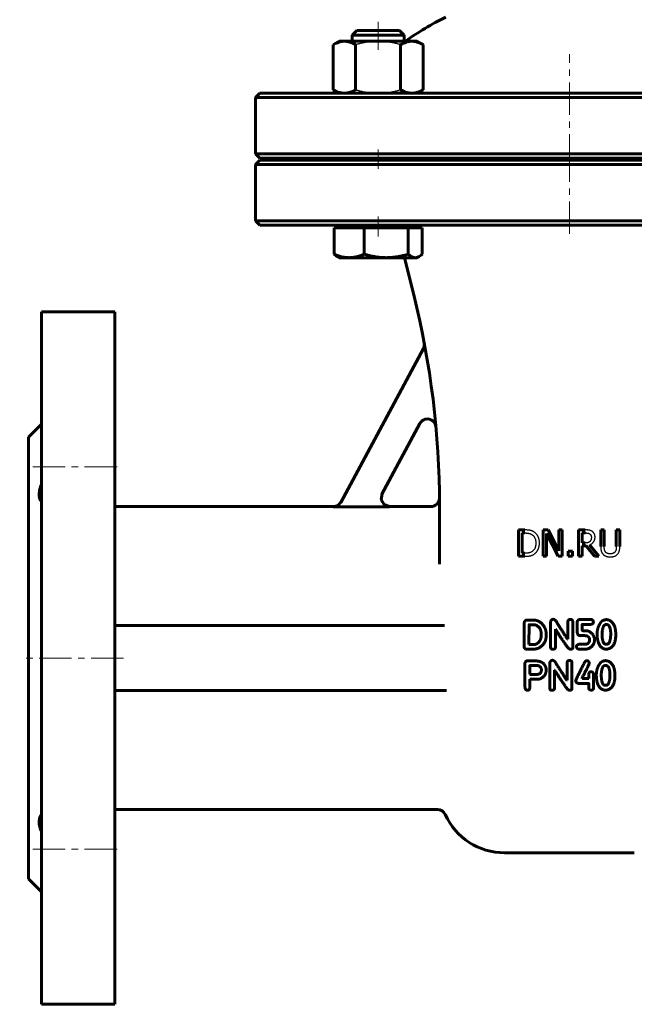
# Model space of a CAD drawing. Header units: millimetres. Extents: x -130 to 130, y -221 to 223.
# Tile 1 of 3: x -127 to 15, y -221 to 6. Entities that reach past the tile are written whole.
import ezdxf

# ---------------------------------------------------------------- set-up
doc = ezdxf.new("R2010")
doc.units = ezdxf.units.MM
for name, pattern in [('K5LT-1', [0]), ('K5LT_AXLED', [12, 7.5, -1.5, 1.5, -1.5]), ('K5LT_BASIC', [0])]:
    doc.linetypes.add(name, pattern=pattern)
doc.layers.add('Системный слой (1)', color=7, linetype='Continuous', true_color=0x6c6c6c)

# ---------------------------------------------------------------- blocks, each defined once
blk = doc.blocks.new('U0')
at = {"layer": 'Системный слой (1)', "color": 143, "linetype": 'K5LT_BASIC', "lineweight": 60, "true_color": 0x33acca}
for start, end in [(54.3486, 64.4836), (116.0652, 125.6514)]:
    blk.add_arc((0, -51.57), 65, start, end, dxfattribs=at)
blk = doc.blocks.new('U1')
at = {"layer": 'Системный слой (1)', "color": 143, "linetype": 'K5LT_BASIC', "lineweight": 60, "true_color": 0x33acca}
for p, q in [((0, -26.25), (-71.5, -26.25)), ((71.5, -26.25), (0, -26.25))]:
    blk.add_line(p, q, dxfattribs=at)
blk = doc.blocks.new('U5')
at = {"layer": 'Системный слой (1)', "color": 143, "linetype": 'K5LT_BASIC', "lineweight": 60, "true_color": 0x33acca}
for p, q in [((-71.5, -25.75), (0, -25.75)), ((0, -25.75), (71.5, -25.75))]:
    blk.add_line(p, q, dxfattribs=at)
blk = doc.blocks.new('U7')
at = {"layer": 'Системный слой (1)', "color": 143, "linetype": 'K5LT_BASIC', "lineweight": 60, "true_color": 0x33acca}
for p, q in [((-43.28, -103.3), (-43.48, -104.64)), ((-43.48, -104.64), (-42.79, -105.79)), ((-42.79, -105.79), (-41.52, -106.25))]:
    blk.add_line(p, q, dxfattribs=at)
blk = doc.blocks.new('U11')
at = {"layer": 'Системный слой (1)', "color": 143, "linetype": 'K5LT_BASIC', "lineweight": 60, "true_color": 0x33acca}
for p, q in [((-54.55, -106.25), (-105, -106.25)), ((-32, -106.25), (-41.52, -106.25))]:
    blk.add_line(p, q, dxfattribs=at)
blk = doc.blocks.new('U14')
at = {"layer": 'Системный слой (1)', "color": 143, "linetype": 'K5LT_BASIC', "lineweight": 60, "true_color": 0x33acca}
for p, q in [((-45.72, 3.75), (-49.12, 3.75)), ((-39.27, 3.75), (-45.72, 3.75))]:
    blk.add_line(p, q, dxfattribs=at)
blk = doc.blocks.new('U17')
at = {"layer": 'Системный слой (1)', "color": 143, "linetype": 'K5LT_BASIC', "lineweight": 60, "true_color": 0x33acca}
for p, q in [((-35.64, -48.75), (-35.34, -48.72)), ((-35.34, -48.72), (-35.03, -48.63)), ((-35.03, -48.63), (-34.73, -48.48)), ((-34.73, -48.48), (-34.5, -48.34)), ((-34.5, -48.34), (-34.27, -48.16)), ((-34.27, -48.16), (-34.03, -47.95))]:
    blk.add_line(p, q, dxfattribs=at)

msp = doc.modelspace()

# ---------------------------------------------------------------- linework, layer by layer
at = {"layer": 'Системный слой (1)', "color": 30, "linetype": 'K5LT_AXLED', "lineweight": 18, "true_color": 0xff8000}
for p, q in [((-44.19, -0.75), (-44.19, 5.75)), ((0, -27.75), (0, -1.75)), ((-44.19, -28.25), (-44.19, -23.75)), ((0, -43.25), (0, -24.25)), ((-44.19, -43.85), (-44.19, -39.25)), ((-124, -97.06), (-103, -97.06)), ((-103, -141.25), (-127, -141.25)), ((-124, -185.44), (-103, -185.44))]:
    msp.add_line(p, q, dxfattribs=at)
at = {"layer": 'Системный слой (1)', "color": 143, "linetype": 'K5LT_BASIC', "lineweight": 60, "true_color": 0x33acca}
for p, q in [((-49.12, 3.75), (-50.19, 2.68)), ((-50.19, 2.68), (-46.05, 2.68)), ((-50.19, 1.25), (-50.19, 2.68)), ((-46.05, 2.68), (-38.19, 2.68)), ((-39.27, 3.75), (-38.19, 2.68)), ((-38.19, 1.25), (-38.19, 2.68)), ((-53.19, 1.25), (-54.59, 0.45)), ((-54.59, 0.45), (-54.59, -9.95)), ((-53.19, 1.25), (-51.99, 1.25)), ((-51.99, 1.25), (-44.19, 1.25)), ((-49.39, 0.45), (-49.39, -9.95)), ((-44.19, 1.25), (-36.4, 1.25)), ((-39, 0.45), (-39, -9.95)), ((-36.4, 1.25), (-35.19, 1.25)), ((-35.19, 1.25), (-33.8, 0.45)), ((-33.8, 0.45), (-33.8, -9.95)), ((-71.5, -10.75), (-72.5, -11.75)), ((-50.56, -10.75), (-71.5, -10.75)), ((-53.19, -10.75), (-54.59, -9.95)), ((0, -10.75), (-50.56, -10.75)), ((-35.19, -10.75), (-33.8, -9.95)), ((50.56, -10.75), (0, -10.75)), ((-72.5, -11.75), (0, -11.75)), ((-72.5, -24.75), (-72.5, -11.75)), ((0, -11.75), (72.5, -11.75)), ((0, -24.75), (-72.5, -24.75)), ((-71.5, -25.75), (-72.5, -24.75)), ((72.5, -24.75), (0, -24.75)), ((-71.5, -26.25), (-72.5, -27.25)), ((-72.5, -27.25), (0, -27.25)), ((-72.5, -40.25), (-72.5, -27.25)), ((-50.19, -26.25), (-50.19, -25.75)), ((-38.19, -26.25), (-38.19, -25.75)), ((0, -27.25), (72.5, -27.25)), ((-71.5, -41.25), (-72.5, -40.25)), ((0, -40.25), (-72.5, -40.25)), ((72.5, -40.25), (0, -40.25)), ((-71.5, -41.25), (-50.56, -41.25)), ((-54.36, -41.85), (-50.89, -41.85)), ((-54.36, -41.85), (-54.36, -47.95)), ((-53.19, -41.85), (-53.19, -41.25)), ((-50.89, -41.85), (-47.41, -41.85)), ((-50.56, -41.25), (0, -41.25)), ((-47.41, -41.85), (-47.41, -47.95)), ((-47.41, -41.85), (-42.33, -41.85)), ((-42.33, -41.85), (-37.25, -41.85)), ((-37.25, -41.85), (-37.25, -47.95)), ((-37.25, -41.85), (-35.64, -41.85)), ((-35.64, -41.85), (-34.03, -41.85)), ((-35.19, -41.85), (-35.19, -41.25)), ((-34.03, -41.85), (-34.03, -47.95)), ((0, -41.25), (50.56, -41.25)), ((-53.19, -48.75), (-53.66, -48.48)), ((-50.89, -48.75), (-53.19, -48.75)), ((-42.33, -48.75), (-50.89, -48.75)), ((-35.64, -48.75), (-42.33, -48.75)), ((-35.97, -57.36), (-38.12, -48.75)), ((-35.19, -48.75), (-35.64, -48.75)), ((-35.19, -48.75), (-34.73, -48.48)), ((-122, -61.25), (-105, -61.25)), ((-122, -61.25), (-122, -221.25)), ((-105, -61.25), (-105, -221.25)), ((-52.83, -105.28), (-33.74, -69.73)), ((-125, -90.25), (-122, -87.25)), ((-34.57, -87.07), (-43.33, -103.39)), ((-125, -90.25), (-125, -192.25)), ((-54.6, -106.34), (-41.57, -106.34)), ((-30, -119.59), (-30, -105.87)), ((-11.72, -111.65), (-11.72, -117.75)), ((-10.33, -111.65), (-11.72, -111.65)), ((-10.91, -117.05), (-10.91, -112.35)), ((-10.91, -112.35), (-10.29, -112.35)), ((-6.03, -111.65), (-6.03, -117.75)), ((-4.88, -111.65), (-6.03, -111.65)), ((-5.28, -112.49), (-2.58, -117.75)), ((-5.28, -117.75), (-5.28, -112.49)), ((-2.43, -116.48), (-4.88, -111.65)), ((-2.43, -111.65), (-2.43, -116.48)), ((-1.67, -111.65), (-2.43, -111.65)), ((-1.67, -117.75), (-1.67, -111.65)), ((3.68, -111.65), (2.11, -111.65)), ((2.11, -111.65), (2.11, -117.75)), ((2.92, -112.35), (3.72, -112.35)), ((2.92, -114.64), (2.92, -112.35)), ((7.24, -111.65), (7.24, -115.45)), ((8.05, -111.65), (7.24, -111.65)), ((8.05, -115.45), (8.05, -111.65)), ((11.65, -111.65), (10.84, -111.65)), ((10.84, -111.65), (10.84, -115.47)), ((11.65, -115.45), (11.65, -111.65)), ((3.63, -114.64), (2.92, -114.64)), ((2.92, -115.32), (3.85, -115.32)), ((2.92, -117.75), (2.92, -115.32)), ((3.85, -115.32), (5.78, -117.75)), ((6.83, -117.75), (4.66, -115.09)), ((-11.72, -117.75), (-10.32, -117.75)), ((-10.29, -117.05), (-10.91, -117.05)), ((-6.03, -117.75), (-5.28, -117.75)), ((-2.58, -117.75), (-1.67, -117.75)), ((-0.27, -116.58), (-0.27, -117.75)), ((0.7, -116.58), (-0.27, -116.58)), ((-0.27, -117.75), (0.7, -117.75)), ((0.7, -117.75), (0.7, -116.58)), ((2.11, -117.75), (2.92, -117.75)), ((5.78, -117.75), (6.83, -117.75)), ((-28.83, -133.75), (-105, -133.75)), ((-10.44, -133.13), (-10.44, -138.65)), ((-9.75, -132.5), (-9.92, -132.51)), ((-8.16, -132.5), (-9.75, -132.5)), ((-9.33, -133.61), (-9.34, -138.12)), ((-8.24, -133.56), (-9.27, -133.56)), ((-4.35, -132.96), (-4.35, -138.73)), ((-0.37, -132.98), (-0.37, -136.91)), ((0.78, -138.89), (0.78, -132.96)), ((1.82, -133.03), (1.82, -135.18)), ((4.88, -132.33), (2.47, -132.36)), ((2.95, -134.72), (2.95, -133.54)), ((3, -133.49), (4.83, -133.49)), ((-6.51, -135.95), (-6.51, -135.63)), ((-3.23, -134.6), (-3.18, -134.6)), ((-3.23, -138.73), (-3.23, -134.6)), ((3.86, -134.93), (3.14, -134.93)), ((7.57, -135.37), (7.54, -135.91)), ((10.72, -135.78), (10.72, -135.76)), ((-9.34, -138.12), (-9.29, -138.15)), ((-9.29, -138.15), (-8.24, -138.15)), ((-0.37, -136.91), (-0.42, -136.91)), ((3.7, -138.08), (2.2, -138.08)), ((4.67, -136.89), (4.67, -137.27)), ((5.79, -137.16), (5.79, -136.92)), ((8.47, -138.08), (8.7, -138.08)), ((-9.83, -139.21), (-8.37, -139.21)), ((0.17, -139.2), (0.35, -139.2)), ((2.28, -139.21), (3.75, -139.21)), ((-10.29, -142.52), (-10.27, -147.7)), ((-8.25, -141.9), (-9.69, -141.9)), ((-7.19, -143), (-9.1, -143)), ((-4.53, -142.43), (-4.53, -148.21)), ((-0.55, -142.46), (-0.55, -146.39)), ((0.59, -148.37), (0.59, -142.43)), ((-9.13, -144.99), (-9.07, -145.04)), ((-9.07, -145.04), (-7.62, -145.04)), ((-3.42, -144.08), (-3.37, -144.08)), ((-3.42, -148.21), (-3.42, -144.08)), ((4.46, -145.23), (4.46, -146.01)), ((5.58, -148.17), (5.58, -144.95)), ((7.38, -144.84), (7.36, -145.38)), ((10.53, -145.25), (10.53, -145.23)), ((-9.13, -148.04), (-9.13, -146.13)), ((-9.13, -146.13), (-6.9, -146.13)), ((-0.55, -146.39), (-0.6, -146.39)), ((2.18, -147.12), (4.41, -147.12)), ((2.93, -146.01), (2.93, -145.9)), ((4.46, -146.01), (2.93, -146.01)), ((4.46, -147.18), (4.46, -148.2)), ((8.28, -147.55), (8.52, -147.55)), ((-28.36, -148.75), (-105, -148.75)), ((-0.02, -148.68), (0.17, -148.68)), ((-30.49, -176.25), (-105, -176.25)), ((-15, -186.25), (15, -186.25)), ((-125, -192.25), (-122, -195.25)), ((-122, -221.25), (-105, -221.25))]:
    msp.add_line(p, q, dxfattribs=at)
for centre, radius, start, end in [((-230, -105.87), 200, 0, 14.0362), ((-35.5, -68.78), 2, 331.7693, 10.7966), ((-32.81, -88.02), 2, 5.1726, 151.7693), ((-32, -104.25), 2, 270, 355.7768), ((-30.49, -178.25), 2, 24.3157, 90), ((-15, -171.25), 15, 204.3157, 270)]:
    msp.add_arc(centre, radius, start, end, dxfattribs=at)
for points, knots in [([(-51.99, 1.25), (-52.1, 1.25), (-52.32, 1.24), (-52.66, 1.2), (-52.98, 1.13), (-53.29, 1.04), (-53.65, 0.91), (-54.08, 0.72), (-54.42, 0.54), (-54.59, 0.45)], [0, 0, 0, 0, 1.413858, 2.745248, 4.003674, 5.206773, 6.389289, 8.162955, 10, 10, 10, 10]), ([(-49.39, 0.45), (-49.61, 0.58), (-49.99, 0.77), (-50.5, 0.98), (-50.93, 1.12), (-51.33, 1.2), (-51.68, 1.24), (-51.9, 1.25), (-51.99, 1.25)], [0, 0, 0, 0, 2.090274, 3.696535, 5.221998, 6.6506, 8.010791, 9, 9, 9, 9]), ([(-36.4, 1.25), (-36.51, 1.25), (-36.74, 1.24), (-37.07, 1.2), (-37.39, 1.13), (-37.7, 1.04), (-38.07, 0.91), (-38.49, 0.72), (-38.83, 0.54), (-39, 0.45)], [0, 0, 0, 0, 1.413858, 2.745248, 4.003674, 5.206773, 6.389289, 8.162955, 10, 10, 10, 10]), ([(-33.8, 0.45), (-34.03, 0.58), (-34.4, 0.77), (-34.91, 0.98), (-35.34, 1.12), (-35.74, 1.2), (-36.09, 1.24), (-36.31, 1.25), (-36.4, 1.25)], [0, 0, 0, 0, 2.090274, 3.696535, 5.221998, 6.6506, 8.010791, 9, 9, 9, 9]), ([(-54.59, -9.95), (-54.36, -10.08), (-53.98, -10.27), (-53.47, -10.48), (-53.04, -10.62), (-52.64, -10.7), (-52.3, -10.74), (-52.08, -10.75), (-51.99, -10.75)], [0, 0, 0, 0, 2.090274, 3.696535, 5.221998, 6.6506, 8.010791, 9, 9, 9, 9]), ([(-51.99, -10.75), (-51.88, -10.75), (-51.65, -10.74), (-51.32, -10.7), (-51, -10.63), (-50.69, -10.54), (-50.32, -10.41), (-49.89, -10.22), (-49.56, -10.04), (-49.39, -9.95)], [0, 0, 0, 0, 1.413858, 2.745248, 4.003674, 5.206773, 6.389289, 8.162955, 10, 10, 10, 10]), ([(-39, -9.95), (-38.77, -10.08), (-38.4, -10.27), (-37.89, -10.48), (-37.46, -10.62), (-37.06, -10.7), (-36.71, -10.74), (-36.49, -10.75), (-36.4, -10.75)], [0, 0, 0, 0, 2.090274, 3.696535, 5.221998, 6.6506, 8.010791, 9, 9, 9, 9]), ([(-36.4, -10.75), (-36.29, -10.75), (-36.06, -10.74), (-35.73, -10.7), (-35.41, -10.63), (-35.1, -10.54), (-34.73, -10.41), (-34.31, -10.22), (-33.97, -10.04), (-33.8, -9.95)], [0, 0, 0, 0, 1.413858, 2.745248, 4.003674, 5.206773, 6.389289, 8.162955, 10, 10, 10, 10]), ([(-54.36, -47.95), (-54.06, -48.08), (-53.56, -48.27), (-52.87, -48.48), (-52.3, -48.62), (-51.77, -48.7), (-51.3, -48.74), (-51.01, -48.75), (-50.89, -48.75)], [0, 0, 0, 0, 2.090274, 3.696535, 5.221998, 6.6506, 8.010791, 9, 9, 9, 9]), ([(-53.66, -48.48), (-53.77, -48.42), (-53.99, -48.27), (-54.23, -48.06), (-54.36, -47.95)], [0, 0, 0, 0, 2.43702, 5, 5, 5, 5]), ([(-50.89, -48.75), (-50.74, -48.75), (-50.44, -48.74), (-50, -48.7), (-49.57, -48.63), (-49.15, -48.54), (-48.66, -48.41), (-48.09, -48.22), (-47.64, -48.05), (-47.41, -47.95)], [0, 0, 0, 0, 1.413858, 2.745248, 4.003674, 5.206773, 6.389289, 8.162955, 10, 10, 10, 10]), ([(-47.41, -47.95), (-46.98, -48.08), (-46.23, -48.27), (-45.24, -48.48), (-44.4, -48.62), (-43.61, -48.7), (-42.93, -48.74), (-42.51, -48.75), (-42.33, -48.75)], [0, 0, 0, 0, 2.090274, 3.696535, 5.221998, 6.6506, 8.010791, 9, 9, 9, 9]), ([(-42.33, -48.75), (-42.11, -48.75), (-41.67, -48.74), (-41.03, -48.7), (-40.4, -48.63), (-39.79, -48.54), (-39.07, -48.41), (-38.23, -48.22), (-37.58, -48.05), (-37.25, -47.95)], [0, 0, 0, 0, 1.413858, 2.745248, 4.003674, 5.206773, 6.389289, 8.162955, 10, 10, 10, 10]), ([(-37.25, -47.95), (-37.11, -48.08), (-36.87, -48.27), (-36.56, -48.48), (-36.29, -48.62), (-36.04, -48.7), (-35.83, -48.74), (-35.69, -48.75), (-35.64, -48.75)], [0, 0, 0, 0, 2.090274, 3.696535, 5.221998, 6.6506, 8.010791, 9, 9, 9, 9]), ([(-122, -101.17), (-122.07, -101.36), (-122.2, -101.71), (-122.34, -102.2), (-122.43, -102.63), (-122.49, -103.05), (-122.51, -103.48), (-122.48, -103.91), (-122.39, -104.32), (-122.24, -104.71), (-122.09, -104.95), (-122, -105.06)], [0, 0, 0, 0, 1.408769, 2.687128, 3.771239, 4.803889, 6.146699, 7.521188, 8.825563, 10.356188, 12, 12, 12, 12]), ([(-54.55, -106.25), (-54.19, -106.25), (-53.47, -106.05), (-52.96, -105.51), (-52.79, -105.2), (-52.79, -105.2), (-52.79, -105.2)], [0, 0, 0, 0, 0.49999, 0.999979, 0.999979, 1, 1, 1, 1]), ([(-122, -177.44), (-122.09, -177.55), (-122.21, -177.75), (-122.35, -178.07), (-122.43, -178.37), (-122.49, -178.72), (-122.51, -179.13), (-122.48, -179.6), (-122.38, -180.16), (-122.22, -180.74), (-122.07, -181.16), (-122, -181.33)], [0, 0, 0, 0, 1.61205, 2.687128, 3.771239, 4.803889, 6.146699, 7.521188, 8.825563, 10.719233, 12, 12, 12, 12])]:
    msp.add_open_spline(points, degree=3, knots=knots, dxfattribs=at)
at = {"layer": 'Системный слой (1)', "color": 7, "linetype": 'K5LT-1'}
for points, knots in [([(-44.19, 1.25), (-44.28, 1.25), (-44.44, 1.25), (-44.69, 1.24), (-44.93, 1.23), (-45.26, 1.22), (-45.67, 1.18), (-46.14, 1.13), (-46.6, 1.07), (-46.96, 1.01), (-47.26, 0.96), (-47.49, 0.91), (-47.71, 0.87), (-47.98, 0.81), (-48.29, 0.74), (-48.65, 0.65), (-49.02, 0.55), (-49.26, 0.48), (-49.39, 0.45)], [0.5271387, 0.5271387, 0.5271387, 0.5271387, 0.5531458, 0.5791529, 0.6051599, 0.631167, 0.6831811, 0.7351952, 0.7805193, 0.8258433, 0.8485053, 0.8711674, 0.8938294, 0.9164914, 0.9509379, 0.9853845, 1.019831, 1.0542775, 1.0542775, 1.0542775, 1.0542775]), ([(-39, 0.45), (-39.08, 0.47), (-39.24, 0.51), (-39.48, 0.58), (-39.71, 0.64), (-40.02, 0.72), (-40.4, 0.81), (-40.78, 0.89), (-41.08, 0.95), (-41.31, 0.99), (-41.54, 1.03), (-41.99, 1.1), (-42.49, 1.16), (-43.04, 1.21), (-43.55, 1.24), (-43.94, 1.25), (-44.19, 1.25)], [0, 0, 0, 0, 0.0222295, 0.0444591, 0.0666886, 0.0889181, 0.1333772, 0.1778363, 0.2011328, 0.2244293, 0.2477258, 0.2710223, 0.3642084, 0.404941, 0.4456736, 0.5271387, 0.5271387, 0.5271387, 0.5271387]), ([(-49.39, -9.95), (-49.31, -9.97), (-49.15, -10.01), (-48.91, -10.08), (-48.67, -10.14), (-48.36, -10.22), (-47.98, -10.31), (-47.61, -10.39), (-47.31, -10.45), (-47.08, -10.49), (-46.85, -10.53), (-46.4, -10.6), (-45.9, -10.66), (-45.35, -10.71), (-44.84, -10.74), (-44.45, -10.75), (-44.19, -10.75)], [0, 0, 0, 0, 0.0222295, 0.0444591, 0.0666886, 0.0889181, 0.1333772, 0.1778363, 0.2011328, 0.2244293, 0.2477258, 0.2710223, 0.3642084, 0.404941, 0.4456736, 0.5271387, 0.5271387, 0.5271387, 0.5271387]), ([(-44.19, -10.75), (-44.11, -10.75), (-43.95, -10.75), (-43.7, -10.74), (-43.46, -10.73), (-43.13, -10.72), (-42.72, -10.68), (-42.25, -10.63), (-41.79, -10.57), (-41.42, -10.51), (-41.13, -10.46), (-40.9, -10.41), (-40.68, -10.37), (-40.41, -10.31), (-40.1, -10.24), (-39.74, -10.15), (-39.37, -10.05), (-39.12, -9.98), (-39, -9.95)], [0.5271387, 0.5271387, 0.5271387, 0.5271387, 0.5531458, 0.5791529, 0.6051599, 0.631167, 0.6831811, 0.7351952, 0.7805193, 0.8258433, 0.8485053, 0.8711674, 0.8938294, 0.9164914, 0.9509379, 0.9853845, 1.019831, 1.0542775, 1.0542775, 1.0542775, 1.0542775]), ([(-41.57, -106.34), (-41.65, -106.34), (-41.79, -106.33), (-42.01, -106.29), (-42.19, -106.24), (-42.33, -106.19), (-42.41, -106.15), (-42.52, -106.1), (-42.66, -106.02), (-42.8, -105.92), (-42.87, -105.86), (-42.9, -105.83), (-42.94, -105.8), (-42.99, -105.75), (-43.08, -105.65), (-43.2, -105.51), (-43.31, -105.33), (-43.38, -105.19), (-43.41, -105.11), (-43.43, -105.05), (-43.44, -105.03), (-43.46, -104.98), (-43.48, -104.92), (-43.52, -104.79), (-43.55, -104.61), (-43.56, -104.44), (-43.56, -104.31), (-43.56, -104.22), (-43.55, -104.06), (-43.51, -103.86), (-43.45, -103.66), (-43.39, -103.5), (-43.35, -103.43), (-43.33, -103.39)], [0, 0, 0, 0, 0.0224537, 0.0449075, 0.0673612, 0.078568, 0.0897749, 0.0921139, 0.1156202, 0.1399616, 0.1424321, 0.1449427, 0.1495596, 0.1587934, 0.1654319, 0.1903196, 0.2152073, 0.2271693, 0.2391314, 0.2415649, 0.2439696, 0.2479649, 0.2559554, 0.2640218, 0.2880692, 0.3121167, 0.314446, 0.3263957, 0.3383455, 0.3632977, 0.38825, 0.4011544, 0.4140588, 0.4140588, 0.4140588, 0.4140588]), ([(-52.83, -105.28), (-52.87, -105.35), (-52.94, -105.47), (-53.04, -105.6), (-53.15, -105.73), (-53.23, -105.8), (-53.33, -105.89), (-53.4, -105.94), (-53.48, -106), (-53.53, -106.03), (-53.58, -106.06), (-53.64, -106.09), (-53.72, -106.14), (-53.81, -106.18), (-53.91, -106.22), (-54.02, -106.25), (-54.13, -106.28), (-54.24, -106.31), (-54.4, -106.33), (-54.52, -106.34), (-54.6, -106.34)], [0, 0, 0, 0, 0.022516, 0.0450321, 0.0479173, 0.0733185, 0.0758745, 0.0885202, 0.1011659, 0.1036446, 0.1082878, 0.1175741, 0.1237885, 0.1352393, 0.1466902, 0.158141, 0.1695918, 0.1810427, 0.1924935, 0.2169426, 0.2169426, 0.2169426, 0.2169426]), ([(-8.15, -112.13), (-8.17, -112.12), (-8.2, -112.1), (-8.28, -112.05), (-8.38, -112), (-8.48, -111.95), (-8.56, -111.92), (-8.63, -111.89), (-8.7, -111.86), (-8.77, -111.84), (-8.84, -111.82), (-8.91, -111.8), (-8.97, -111.78), (-9.03, -111.77), (-9.09, -111.75), (-9.15, -111.74), (-9.2, -111.73), (-9.27, -111.72), (-9.39, -111.7), (-9.57, -111.68), (-9.76, -111.66), (-9.93, -111.66), (-10.06, -111.65), (-10.19, -111.65), (-10.29, -111.65), (-10.33, -111.65)], [-0.7117352, -0.7117352, -0.7117352, -0.7117352, -0.684263, -0.6567907, -0.6018462, -0.5469017, -0.5194294, -0.4919572, -0.4644849, -0.4370127, -0.4095404, -0.3820682, -0.3612712, -0.3404742, -0.3196773, -0.2988803, -0.282961, -0.2670417, -0.2352032, -0.1764024, -0.1176016, -0.0882012, -0.0588008, -0.0294004, 0, 0, 0, 0]), ([(-10.29, -112.35), (-10.26, -112.35), (-10.2, -112.35), (-10.11, -112.35), (-10.02, -112.36), (-9.93, -112.36), (-9.85, -112.37), (-9.78, -112.37), (-9.71, -112.38), (-9.64, -112.39), (-9.58, -112.4), (-9.52, -112.41), (-9.47, -112.42), (-9.42, -112.43), (-9.39, -112.43), (-9.36, -112.44), (-9.32, -112.45), (-9.28, -112.46), (-9.23, -112.48), (-9.18, -112.49), (-9.12, -112.51), (-9.06, -112.53), (-8.94, -112.58), (-8.82, -112.64), (-8.71, -112.7), (-8.68, -112.72)], [-0.1221363, -0.1221363, -0.1221363, -0.1221363, -0.1167227, -0.1113091, -0.1058954, -0.1004818, -0.0956723, -0.0908628, -0.0860534, -0.0812439, -0.0769512, -0.0726586, -0.068366, -0.0640733, -0.0621464, -0.0602195, -0.0563657, -0.0525119, -0.0486581, -0.0448044, -0.0409506, -0.033243, -0.028591, -0.0085238, 0, 0, 0, 0]), ([(-8.68, -112.72), (-8.65, -112.74), (-8.59, -112.78), (-8.52, -112.83), (-8.42, -112.91), (-8.31, -113.01), (-8.17, -113.18), (-8.05, -113.37), (-7.95, -113.58), (-7.89, -113.74), (-7.84, -113.91), (-7.8, -114.1), (-7.78, -114.32), (-7.77, -114.46), (-7.76, -114.54), (-7.76, -114.62), (-7.76, -114.67), (-7.76, -114.69)], [-0.2287227, -0.2287227, -0.2287227, -0.2287227, -0.2162683, -0.2038139, -0.2012236, -0.1771758, -0.1531352, -0.1290946, -0.1042272, -0.0811987, -0.0766793, -0.0511477, -0.0256161, -0.0192121, -0.0128081, -0.006404, 0, 0, 0, 0]), ([(-6.91, -114.7), (-6.91, -114.66), (-6.91, -114.58), (-6.92, -114.45), (-6.93, -114.33), (-6.94, -114.18), (-6.97, -114), (-7.01, -113.8), (-7.06, -113.61), (-7.12, -113.44), (-7.18, -113.29), (-7.24, -113.15), (-7.31, -113.02), (-7.37, -112.93), (-7.46, -112.79), (-7.6, -112.61), (-7.83, -112.37), (-8.02, -112.22), (-8.13, -112.15), (-8.15, -112.13)], [-0.2365722, -0.2365722, -0.2365722, -0.2365722, -0.2281293, -0.2196863, -0.2112434, -0.2028004, -0.1870988, -0.1713971, -0.1566128, -0.1418285, -0.1294659, -0.1171032, -0.104754, -0.0924047, -0.0897364, -0.0623696, -0.0340199, -0.0060646, 0, 0, 0, 0]), ([(5.23, -111.97), (5.2, -111.95), (5.13, -111.91), (5.05, -111.87), (4.98, -111.83), (4.92, -111.81), (4.85, -111.78), (4.8, -111.76), (4.75, -111.75), (4.68, -111.73), (4.63, -111.72), (4.59, -111.71), (4.58, -111.71), (4.56, -111.71), (4.52, -111.7), (4.46, -111.69), (4.36, -111.68), (4.24, -111.67), (4.12, -111.66), (4.03, -111.66), (3.96, -111.65), (3.89, -111.65), (3.82, -111.65), (3.76, -111.65), (3.72, -111.65), (3.69, -111.65), (3.68, -111.65)], [-0.1611551, -0.1611551, -0.1611551, -0.1611551, -0.1493345, -0.137514, -0.1350514, -0.1240045, -0.118481, -0.1129576, -0.1076681, -0.1023787, -0.0917998, -0.0912664, -0.0901997, -0.0880662, -0.0855945, -0.0788559, -0.0705057, -0.0554168, -0.0418661, -0.0350908, -0.0283154, -0.0212366, -0.0141577, -0.0070789, -0.0035394, 0, 0, 0, 0]), ([(3.72, -112.35), (3.75, -112.35), (3.79, -112.35), (3.85, -112.35), (3.9, -112.35), (3.96, -112.36), (4.01, -112.36), (4.06, -112.36), (4.1, -112.37), (4.14, -112.37), (4.18, -112.38), (4.23, -112.39), (4.29, -112.4), (4.35, -112.41), (4.41, -112.43), (4.46, -112.44), (4.51, -112.46), (4.57, -112.49), (4.63, -112.52), (4.68, -112.55), (4.69, -112.56)], [-0.1053506, -0.1053506, -0.1053506, -0.1053506, -0.1004315, -0.0955124, -0.0905933, -0.0856742, -0.0813132, -0.0769521, -0.0725911, -0.06823, -0.0643479, -0.0604657, -0.0527015, -0.045754, -0.0388066, -0.0318592, -0.0249117, -0.0223951, -0.0059836, 0, 0, 0, 0]), ([(4.66, -115.09), (4.68, -115.09), (4.73, -115.07), (4.8, -115.04), (4.86, -115.01), (4.95, -114.97), (5.04, -114.91), (5.19, -114.82), (5.32, -114.71), (5.44, -114.6), (5.54, -114.48), (5.63, -114.36), (5.7, -114.24), (5.77, -114.12), (5.83, -113.96), (5.87, -113.81), (5.89, -113.69), (5.91, -113.6), (5.92, -113.49), (5.92, -113.41), (5.92, -113.35), (5.92, -113.32), (5.92, -113.3)], [-0.1481102, -0.1481102, -0.1481102, -0.1481102, -0.1436318, -0.1391533, -0.1346749, -0.1301964, -0.1219035, -0.1136107, -0.0970249, -0.0891385, -0.0812521, -0.0661304, -0.0595246, -0.0529188, -0.0397073, -0.0261796, -0.0242884, -0.0171883, -0.0100882, -0.0050441, -0.002522, 0, 0, 0, 0]), ([(4.69, -112.56), (4.71, -112.57), (4.74, -112.59), (4.77, -112.62), (4.82, -112.66), (4.87, -112.71), (4.93, -112.79), (4.97, -112.86), (5, -112.92), (5.02, -112.99), (5.04, -113.04), (5.06, -113.12), (5.07, -113.2), (5.08, -113.3), (5.08, -113.36), (5.08, -113.37)], [-0.0816854, -0.0816854, -0.0816854, -0.0816854, -0.07669613, -0.07170686, -0.07069543, -0.06134197, -0.05226774, -0.04300342, -0.03837125, -0.03373909, -0.02459079, -0.0231782, -0.01301576, -0.00285332, 0, 0, 0, 0]), ([(5.08, -113.37), (5.08, -113.39), (5.08, -113.42), (5.08, -113.48), (5.07, -113.53), (5.07, -113.58), (5.06, -113.63), (5.05, -113.69), (5.04, -113.76), (5.02, -113.84), (5, -113.91), (4.97, -113.98), (4.94, -114.06), (4.88, -114.15), (4.82, -114.23), (4.77, -114.29), (4.75, -114.32), (4.73, -114.33)], [-0.09375762, -0.09375762, -0.09375762, -0.09375762, -0.08960296, -0.08544831, -0.08129365, -0.07713899, -0.07332257, -0.06950615, -0.0618733, -0.05478007, -0.04768685, -0.04133019, -0.03497354, -0.02262949, -0.01028545, -0.00514272, 0, 0, 0, 0]), ([(5.92, -113.3), (5.92, -113.28), (5.92, -113.24), (5.92, -113.18), (5.92, -113.12), (5.91, -113.05), (5.9, -112.96), (5.88, -112.87), (5.86, -112.78), (5.83, -112.69), (5.8, -112.62), (5.77, -112.56), (5.74, -112.51), (5.72, -112.47), (5.68, -112.41), (5.64, -112.35), (5.61, -112.31), (5.55, -112.24), (5.46, -112.15), (5.34, -112.05), (5.26, -111.99), (5.23, -111.97)], [-0.1934898, -0.1934898, -0.1934898, -0.1934898, -0.1872281, -0.1809665, -0.1747049, -0.1684432, -0.1568665, -0.1452898, -0.1344515, -0.1236131, -0.1133197, -0.1030264, -0.0980615, -0.0930966, -0.0831668, -0.0732371, -0.0633073, -0.0607323, -0.0382977, -0.0132572, 0, 0, 0, 0]), ([(-7.76, -114.69), (-7.76, -114.73), (-7.76, -114.8), (-7.76, -114.9), (-7.77, -114.99), (-7.78, -115.09), (-7.79, -115.17), (-7.8, -115.28), (-7.82, -115.41), (-7.86, -115.55), (-7.89, -115.68), (-7.93, -115.79), (-7.97, -115.89), (-8.02, -115.99), (-8.09, -116.11), (-8.19, -116.26), (-8.33, -116.42), (-8.48, -116.55), (-8.57, -116.62), (-8.61, -116.64)], [-0.276022, -0.276022, -0.276022, -0.276022, -0.2659887, -0.2559554, -0.2459222, -0.2358889, -0.2267544, -0.2176198, -0.1993508, -0.1825485, -0.1657462, -0.1511886, -0.1366309, -0.1222958, -0.1079608, -0.0792907, -0.0484473, -0.0180553, 0, 0, 0, 0]), ([(-8.16, -117.26), (-8.07, -117.2), (-7.98, -117.13), (-7.82, -116.99), (-7.73, -116.9), (-7.64, -116.8), (-7.6, -116.76), (-7.54, -116.68), (-7.46, -116.57), (-7.38, -116.45), (-7.32, -116.34), (-7.27, -116.24), (-7.2, -116.1), (-7.13, -115.94), (-7.07, -115.77), (-7.03, -115.64), (-6.99, -115.45), (-6.94, -115.19), (-6.92, -114.9), (-6.91, -114.73), (-6.91, -114.7)], [-0.2789626, -0.2789626, -0.2789626, -0.2789626, -0.2471756, -0.2438532, -0.2116013, -0.2082327, -0.2039094, -0.1952626, -0.1788701, -0.1620271, -0.1536056, -0.1451841, -0.1283412, -0.1114982, -0.0951755, -0.0788528, -0.0756727, -0.0422701, -0.0072657, 0, 0, 0, 0]), ([(4.73, -114.33), (4.72, -114.34), (4.69, -114.37), (4.66, -114.4), (4.61, -114.43), (4.54, -114.48), (4.45, -114.52), (4.38, -114.55), (4.33, -114.56), (4.29, -114.58), (4.26, -114.58), (4.23, -114.59), (4.19, -114.6), (4.14, -114.61), (4.07, -114.62), (3.91, -114.64), (3.76, -114.64), (3.63, -114.64)], [-0.08461848, -0.08461848, -0.08461848, -0.08461848, -0.08000341, -0.07538834, -0.07442264, -0.06536274, -0.05615718, -0.05155441, -0.04695163, -0.04469389, -0.04243615, -0.04017842, -0.03792068, -0.03370826, -0.02949584, -0.02258754, 0, 0, 0, 0]), ([(7.24, -115.45), (7.24, -115.49), (7.24, -115.57), (7.24, -115.67), (7.25, -115.78), (7.25, -115.88), (7.26, -115.97), (7.27, -116.08), (7.29, -116.19), (7.31, -116.29), (7.32, -116.36), (7.34, -116.42), (7.35, -116.49), (7.37, -116.55), (7.39, -116.6), (7.4, -116.66), (7.42, -116.71), (7.44, -116.76), (7.47, -116.83), (7.53, -116.94), (7.63, -117.09), (7.73, -117.22), (7.8, -117.29), (7.82, -117.31)], [-0.129094, -0.129094, -0.129094, -0.129094, -0.1235427, -0.1179915, -0.1124402, -0.1068889, -0.1019132, -0.0969375, -0.0869861, -0.0824956, -0.0780052, -0.0735148, -0.0690243, -0.0649886, -0.0609528, -0.0569171, -0.0528813, -0.0489179, -0.0449544, -0.0370275, -0.0213789, -0.0057304, 0, 0, 0, 0]), ([(8.31, -116.69), (8.3, -116.66), (8.27, -116.61), (8.24, -116.56), (8.21, -116.5), (8.18, -116.44), (8.16, -116.38), (8.15, -116.34), (8.14, -116.31), (8.13, -116.26), (8.11, -116.22), (8.11, -116.18), (8.1, -116.15), (8.09, -116.11), (8.09, -116.06), (8.08, -116.01), (8.07, -115.95), (8.07, -115.88), (8.06, -115.79), (8.05, -115.7), (8.05, -115.63), (8.05, -115.57), (8.05, -115.51), (8.05, -115.47), (8.05, -115.45)], [-0.3437458, -0.3437458, -0.3437458, -0.3437458, -0.3171501, -0.2905544, -0.2850549, -0.2581183, -0.2311817, -0.2256145, -0.2173659, -0.2008688, -0.1843717, -0.1761231, -0.1678746, -0.1575589, -0.1369275, -0.1266118, -0.1162961, -0.0956647, -0.0717485, -0.0478323, -0.0358743, -0.0239162, -0.0119581, 0, 0, 0, 0]), ([(10.84, -115.47), (10.84, -115.5), (10.84, -115.55), (10.84, -115.62), (10.84, -115.69), (10.84, -115.76), (10.83, -115.82), (10.83, -115.91), (10.82, -115.98), (10.81, -116.05), (10.8, -116.09), (10.79, -116.13), (10.79, -116.17), (10.78, -116.21), (10.77, -116.25), (10.76, -116.29), (10.75, -116.32), (10.74, -116.36), (10.72, -116.41), (10.71, -116.45), (10.67, -116.53), (10.63, -116.6), (10.59, -116.67), (10.58, -116.69)], [-0.08713146, -0.08713146, -0.08713146, -0.08713146, -0.08317131, -0.07921115, -0.075251, -0.07129084, -0.06733069, -0.06337053, -0.05545022, -0.05237018, -0.04929015, -0.04621011, -0.04313008, -0.04019403, -0.03725799, -0.03432195, -0.03138591, -0.02844987, -0.02551383, -0.01964175, -0.01838021, -0.0053745, 0, 0, 0, 0]), ([(11.07, -117.31), (11.1, -117.29), (11.14, -117.24), (11.19, -117.18), (11.26, -117.1), (11.34, -116.98), (11.42, -116.83), (11.48, -116.69), (11.51, -116.59), (11.54, -116.49), (11.57, -116.38), (11.59, -116.27), (11.61, -116.12), (11.64, -115.87), (11.65, -115.63), (11.65, -115.45)], [-0.2006781, -0.2006781, -0.2006781, -0.2006781, -0.1890541, -0.1774302, -0.1750013, -0.152059, -0.1286299, -0.1169153, -0.1052008, -0.0935659, -0.0819311, -0.0708714, -0.0598118, -0.0408187, 0, 0, 0, 0]), ([(-10.32, -117.75), (-10.28, -117.75), (-10.2, -117.75), (-10.09, -117.75), (-9.98, -117.74), (-9.87, -117.74), (-9.77, -117.73), (-9.63, -117.72), (-9.5, -117.71), (-9.37, -117.7), (-9.26, -117.68), (-9.18, -117.67), (-9.12, -117.65), (-9.08, -117.65), (-9.04, -117.64), (-9, -117.63), (-8.96, -117.62), (-8.92, -117.6), (-8.87, -117.59), (-8.78, -117.56), (-8.66, -117.52), (-8.45, -117.43), (-8.29, -117.34), (-8.17, -117.27), (-8.16, -117.26)], [-0.4894656, -0.4894656, -0.4894656, -0.4894656, -0.4698746, -0.4502835, -0.4306925, -0.4111015, -0.3915104, -0.3719194, -0.3327373, -0.3089007, -0.2850641, -0.2612274, -0.2493091, -0.2373908, -0.2298409, -0.222291, -0.2071911, -0.196986, -0.1867808, -0.1688656, -0.1297084, -0.0905511, -0.0122366, 0, 0, 0, 0]), ([(-8.61, -116.64), (-8.64, -116.67), (-8.71, -116.71), (-8.79, -116.76), (-8.91, -116.82), (-9, -116.86), (-9.1, -116.89), (-9.14, -116.91), (-9.19, -116.92), (-9.25, -116.94), (-9.31, -116.95), (-9.38, -116.97), (-9.46, -116.98), (-9.56, -117), (-9.65, -117.01), (-9.72, -117.02), (-9.8, -117.03), (-9.88, -117.03), (-9.98, -117.04), (-10.08, -117.04), (-10.19, -117.05), (-10.26, -117.05), (-10.29, -117.05)], [-0.1295156, -0.1295156, -0.1295156, -0.1295156, -0.119551, -0.1095864, -0.1075231, -0.0875846, -0.0855204, -0.0826281, -0.0768434, -0.0723073, -0.0677713, -0.0626109, -0.0574505, -0.0471298, -0.0419694, -0.0368091, -0.0316487, -0.0264883, -0.0198663, -0.0132442, -0.0066221, 0, 0, 0, 0]), ([(7.82, -117.31), (7.85, -117.34), (7.9, -117.39), (7.96, -117.44), (8.05, -117.51), (8.13, -117.56), (8.21, -117.6), (8.24, -117.62), (8.3, -117.65), (8.42, -117.71), (8.57, -117.76), (8.73, -117.8), (8.85, -117.83), (8.98, -117.85), (9.09, -117.86), (9.19, -117.87), (9.28, -117.87), (9.36, -117.88), (9.42, -117.88), (9.44, -117.88)], [-0.3229584, -0.3229584, -0.3229584, -0.3229584, -0.3010475, -0.2791367, -0.274585, -0.2302528, -0.2256504, -0.2192596, -0.2064779, -0.1860166, -0.1411387, -0.1186997, -0.0962607, -0.0738217, -0.0513828, -0.0385371, -0.0256914, -0.0128457, 0, 0, 0, 0]), ([(9.44, -117.19), (9.42, -117.19), (9.38, -117.18), (9.33, -117.18), (9.27, -117.18), (9.21, -117.17), (9.16, -117.17), (9.1, -117.16), (8.99, -117.14), (8.86, -117.1), (8.73, -117.05), (8.61, -116.98), (8.5, -116.91), (8.41, -116.82), (8.35, -116.74), (8.32, -116.7), (8.31, -116.69)], [-0.1624659, -0.1624659, -0.1624659, -0.1624659, -0.1564028, -0.1503397, -0.1442766, -0.1382135, -0.1326561, -0.1270987, -0.1159839, -0.0953763, -0.0768315, -0.0588006, -0.0409982, -0.0231958, -0.0057388, 0, 0, 0, 0]), ([(10.58, -116.69), (10.57, -116.7), (10.55, -116.74), (10.52, -116.77), (10.48, -116.82), (10.42, -116.88), (10.33, -116.94), (10.26, -116.99), (10.21, -117.02), (10.16, -117.04), (10.12, -117.06), (10.08, -117.08), (10.02, -117.1), (9.97, -117.11), (9.88, -117.14), (9.8, -117.16), (9.66, -117.18), (9.56, -117.18), (9.47, -117.19), (9.44, -117.19)], [-0.1071655, -0.1071655, -0.1071655, -0.1071655, -0.1016483, -0.096131, -0.094971, -0.0839996, -0.07271, -0.0670652, -0.0614204, -0.0558522, -0.0530681, -0.050284, -0.0450417, -0.0397993, -0.0355868, -0.0226318, -0.0201424, -0.0046979, 0, 0, 0, 0]), ([(9.44, -117.88), (9.47, -117.88), (9.53, -117.88), (9.62, -117.87), (9.71, -117.87), (9.79, -117.86), (9.86, -117.86), (9.96, -117.84), (10.05, -117.83), (10.13, -117.81), (10.19, -117.8), (10.25, -117.78), (10.35, -117.75), (10.45, -117.72), (10.54, -117.68), (10.6, -117.65), (10.65, -117.63), (10.75, -117.57), (10.88, -117.49), (11, -117.38), (11.06, -117.32), (11.07, -117.31)], [-0.1331138, -0.1331138, -0.1331138, -0.1331138, -0.1277209, -0.1223279, -0.116935, -0.111542, -0.1066656, -0.1017892, -0.0920363, -0.0875881, -0.0831398, -0.0786916, -0.0742433, -0.0578414, -0.0537409, -0.0496404, -0.0414394, -0.0397176, -0.0215939, -0.0025149, 0, 0, 0, 0])]:
    msp.add_open_spline(points, degree=3, knots=knots, dxfattribs=at)
at = {"layer": 'Системный слой (1)', "color": 143, "linetype": 'K5LT_BASIC', "lineweight": 60, "true_color": 0x33acca}
for points in [[(-9.92, -132.51), (-10.35, -132.53), (-10.44, -133.13)], [(-9.27, -133.56), (-9.33, -133.57), (-9.33, -133.61)], [(-7.84, -133.61), (-8.09, -133.56), (-8.24, -133.56)], [(-5.69, -134.22), (-6.69, -132.5), (-8.16, -132.5)], [(-6.51, -135.63), (-6.51, -134.14), (-7.84, -133.61)], [(-3.71, -132.3), (-4.23, -132.3), (-4.35, -132.96)], [(-2.78, -133.25), (-3.23, -132.3), (-3.71, -132.3)], [(-0.42, -136.91), (-1.7, -134.89), (-2.78, -133.25)], [(0.27, -132.32), (-0.37, -132.32), (-0.37, -132.98)], [(0.78, -132.96), (0.78, -132.32), (0.27, -132.32)], [(2.47, -132.36), (1.82, -132.36), (1.82, -133.03)], [(2.95, -133.54), (2.95, -133.5), (3, -133.49)], [(4.83, -133.49), (5.55, -133.41), (5.55, -132.92)], [(5.53, -132.9), (5.53, -132.33), (4.88, -132.33)], [(5.55, -132.92), (5.55, -132.9), (5.53, -132.9)], [(6.86, -133.67), (6.43, -134.52), (6.4, -135.7)], [(7.8, -132.55), (7.3, -132.82), (6.86, -133.67)], [(8.52, -133.48), (7.71, -133.48), (7.57, -135.37)], [(8.5, -132.37), (8.06, -132.45), (7.8, -132.55)], [(10.46, -133.92), (9.76, -132.37), (8.5, -132.37)], [(9.55, -135.76), (9.55, -133.48), (8.52, -133.48)], [(10.72, -135.76), (10.72, -134.92), (10.46, -133.92)], [(-7.2, -139), (-5.34, -138.02), (-5.34, -135.95)], [(-6.78, -137.17), (-6.51, -136.68), (-6.51, -135.95)], [(-5.34, -135.95), (-5.34, -134.9), (-5.69, -134.22)], [(-3.18, -134.6), (-2.54, -135.69), (-0.98, -138)], [(1.82, -135.18), (1.82, -136.06), (2.52, -136.06)], [(2.52, -136.06), (4.1, -136.07), (4.1, -136.14)], [(3.14, -134.93), (2.95, -134.93), (2.95, -134.72)], [(5.47, -135.9), (4.7, -134.93), (3.86, -134.93)], [(4.1, -136.14), (4.67, -136.48), (4.67, -136.89)], [(5.79, -136.92), (5.79, -136.55), (5.47, -135.9)], [(6.4, -135.7), (6.4, -136.7), (6.69, -137.66)], [(7.54, -135.91), (7.65, -138.08), (8.47, -138.08)], [(9.06, -139.11), (10.72, -138.55), (10.72, -135.78)], [(9.5, -136.66), (9.55, -136.02), (9.55, -135.76)], [(-10.44, -138.65), (-10.42, -139.14), (-9.83, -139.21)], [(-8.24, -138.15), (-7.41, -138.15), (-6.78, -137.17)], [(-4.35, -138.73), (-4.35, -139.22), (-3.82, -139.22)], [(-3.82, -139.22), (-3.23, -139.22), (-3.23, -138.73)], [(-0.98, -138), (-0.2, -139.2), (0.17, -139.2)], [(2.2, -138.08), (1.64, -138.17), (1.64, -138.58)], [(1.64, -138.58), (1.64, -139.16), (2.28, -139.21)], [(4.67, -137.27), (4.4, -138.08), (3.7, -138.08)], [(4.59, -139.01), (5.79, -138.27), (5.79, -137.16)], [(6.69, -137.66), (7.3, -139.19), (8.5, -139.19)], [(8.7, -138.08), (9.26, -138.08), (9.5, -136.66)], [(-8.37, -139.21), (-7.94, -139.21), (-7.2, -139)], [(0.35, -139.2), (0.78, -139.2), (0.78, -138.89)], [(3.75, -139.21), (3.97, -139.21), (4.59, -139.01)], [(8.5, -139.19), (8.83, -139.19), (9.06, -139.11)], [(-9.69, -141.9), (-10.16, -141.9), (-10.29, -142.52)], [(-9.1, -143), (-9.16, -143.01), (-9.16, -143.06)], [(-9.16, -143.06), (-9.13, -144.65), (-9.13, -144.99)], [(-5.88, -142.63), (-6.46, -141.88), (-8.25, -141.9)], [(-6.47, -143.95), (-6.47, -143.32), (-7.19, -143)], [(-5.36, -144.09), (-5.3, -143.38), (-5.88, -142.63)], [(-3.9, -141.77), (-4.42, -141.77), (-4.53, -142.43)], [(-2.96, -142.73), (-3.42, -141.77), (-3.9, -141.77)], [(-0.6, -146.39), (-1.88, -144.36), (-2.96, -142.73)], [(0.09, -141.79), (-0.55, -141.79), (-0.55, -142.46)], [(0.59, -142.43), (0.59, -141.79), (0.09, -141.79)], [(3.53, -142.25), (1.46, -146.25), (1.46, -146.45)], [(2.93, -145.9), (4.6, -142.56), (4.6, -142.48)], [(4.02, -141.86), (3.53, -142.02), (3.53, -142.25)], [(4.6, -142.48), (4.53, -141.86), (4.02, -141.86)], [(6.68, -143.14), (6.25, -143.99), (6.22, -145.18)], [(7.61, -142.03), (7.11, -142.29), (6.68, -143.14)], [(8.34, -142.95), (7.52, -142.95), (7.38, -144.84)], [(8.31, -141.85), (7.87, -141.92), (7.61, -142.03)], [(10.27, -143.39), (9.58, -141.85), (8.31, -141.85)], [(9.37, -145.23), (9.37, -142.95), (8.34, -142.95)], [(-7.62, -145.04), (-6.47, -145.04), (-6.47, -143.95)], [(-6.9, -146.13), (-5.36, -145.46), (-5.36, -144.09)], [(-3.37, -144.08), (-2.72, -145.17), (-1.16, -147.47)], [(5.04, -144.4), (4.46, -144.4), (4.46, -145.23)], [(5.58, -144.95), (5.58, -144.53), (5.04, -144.4)], [(6.22, -145.18), (6.22, -146.17), (6.5, -147.14)], [(7.36, -145.38), (7.46, -147.55), (8.28, -147.55)], [(8.88, -148.59), (10.53, -148.03), (10.53, -145.25)], [(9.32, -146.13), (9.37, -145.5), (9.37, -145.23)], [(10.53, -145.23), (10.53, -144.39), (10.27, -143.39)], [(-10.27, -147.7), (-10.27, -148.71), (-9.69, -148.71)], [(-1.16, -147.47), (-0.39, -148.68), (-0.02, -148.68)], [(1.46, -146.45), (1.46, -147.02), (2.18, -147.12)], [(4.41, -147.12), (4.46, -147.12), (4.46, -147.18)], [(6.5, -147.14), (7.12, -148.66), (8.31, -148.66)], [(8.52, -147.55), (9.08, -147.55), (9.32, -146.13)], [(-9.69, -148.71), (-9.19, -148.71), (-9.13, -148.04)], [(-4.53, -148.21), (-4.53, -148.7), (-4, -148.7)], [(-4, -148.7), (-3.42, -148.7), (-3.42, -148.21)], [(0.17, -148.68), (0.59, -148.68), (0.59, -148.37)], [(4.46, -148.2), (4.49, -148.6), (5.04, -148.68)], [(5.04, -148.68), (5.58, -148.64), (5.58, -148.17)], [(8.31, -148.66), (8.65, -148.66), (8.88, -148.59)]]:
    msp.add_open_spline(points, degree=2, dxfattribs=at)

# ---------------------------------------------------------------- block references
at = {"layer": 'Системный слой (1)'}
for name in ['U0', 'U14', 'U5', 'U1', 'U17', 'U7', 'U11']:
    msp.add_blockref(name, (0, 0), dxfattribs=at)

doc.saveas('drawing.dxf')
